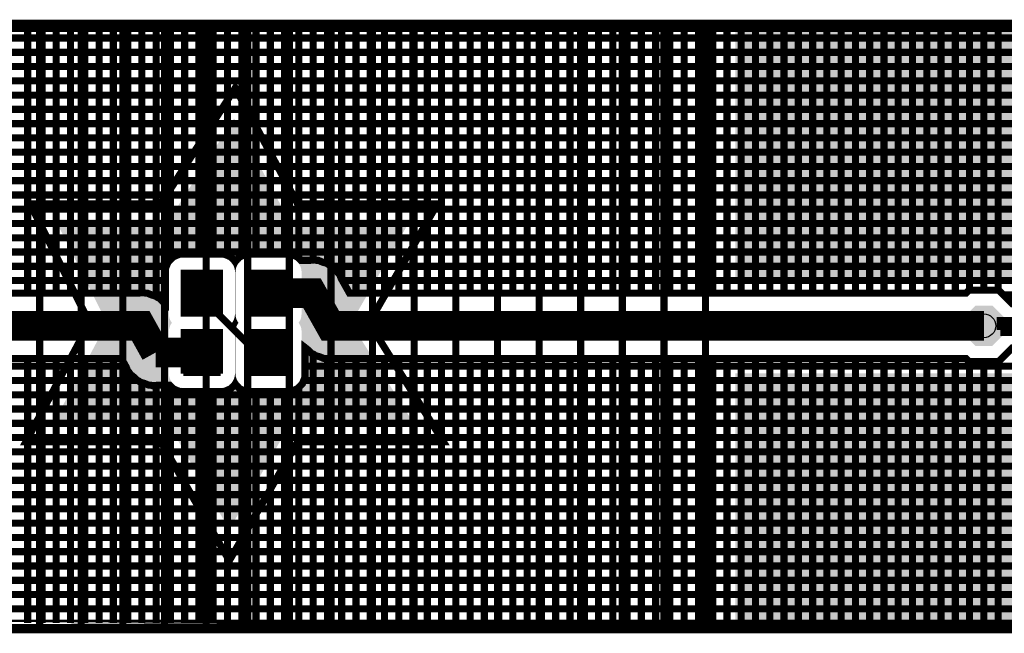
# Model space of a CAD drawing. Extents: x 0.4 to 16.2, y 0.4 to 3.5.
# Tile 2 of 29: x 1.4 to 3, y 0.4 to 1.4. Entities that reach past the tile are written whole.
import ezdxf

# ---------------------------------------------------------------- set-up
doc = ezdxf.new("R2010")
doc.units = 0
doc.layers.get('0').update_dxf_attribs({"linetype": 'CONTINUOUS'})
for name, color, linetype in [('2IN618_CMP', 7, 'CONTINUOUS'), ('2IN618_SOL', 4, 'CONTINUOUS'), ('2IN618_STC', 3, 'CONTINUOUS'), ('2IN618_STS', 10, 'CONTINUOUS'), ('3IN927_EXC', 13, 'CONTINUOUS'), ('LAYER_6', 5, 'CONTINUOUS')]:
    doc.layers.add(name, color=color, linetype=linetype)

# ---------------------------------------------------------------- blocks, each defined once
blk = doc.blocks.new('ROUND_23')
blk.add_circle((0, 0), 0.02)
blk = doc.blocks.new('RECTANGLE_1')
blk.add_solid([(0.0315, 0.0355), (0.0315, -0.0355), (-0.0315, 0.0355), (-0.0315, -0.0355)])
blk = doc.blocks.new('CUSTOM_2')
for points in [[(-0.03, 0.0124), (-0.0124, 0.03), (0.03, 0.0124), (0.0124, 0.03)], [(-0.03, -0.0124), (-0.03, 0.0124), (0.03, -0.0124), (0.03, 0.0124)], [(-0.0124, -0.03), (-0.03, -0.0124), (0.0124, -0.03), (0.03, -0.0124)]]:
    blk.add_solid(points)
blk = doc.blocks.new('CUSTOM_6')
for points in [[(-0.034, 0.0141), (-0.0141, 0.034), (0.034, 0.0141), (0.0141, 0.034)], [(-0.034, -0.0141), (-0.034, 0.0141), (0.034, -0.0141), (0.034, 0.0141)], [(-0.0141, -0.034), (-0.034, -0.0141), (0.0141, -0.034), (0.034, -0.0141)]]:
    blk.add_solid(points)
blk = doc.blocks.new('RECTANGLE_8')
blk.add_solid([(0.234, 0.21), (0.234, -0.21), (-0.234, 0.21), (-0.234, -0.21)])
blk = doc.blocks.new('CUSTOM_9')
for points in [[(-0.03, 0.0124), (-0.0124, 0.03), (0.03, 0.0124), (0.0124, 0.03)], [(-0.03, -0.0124), (-0.03, 0.0124), (0.03, -0.0124), (0.03, 0.0124)], [(-0.0124, -0.03), (-0.03, -0.0124), (0.0124, -0.03), (0.03, -0.0124)]]:
    blk.add_solid(points)
blk = doc.blocks.new('RECTANGLE_7')
blk.add_solid([(0.225, 0.21), (0.225, -0.21), (-0.225, 0.21), (-0.225, -0.21)])
blk = doc.blocks.new('CUSTOM_10')
for points in [[(-0.034, 0.0141), (-0.0141, 0.034), (0.034, 0.0141), (0.0141, 0.034)], [(-0.034, -0.0141), (-0.034, 0.0141), (0.034, -0.0141), (0.034, 0.0141)], [(-0.0141, -0.034), (-0.034, -0.0141), (0.0141, -0.034), (0.034, -0.0141)]]:
    blk.add_solid(points)

msp = doc.modelspace()

# ---------------------------------------------------------------- linework, layer by layer
at = {"layer": '2IN618_CMP'}
for points, const_width in [([(1.6258, 0.9732), (1.6024, 0.9732), (1.5952, 0.9762), (1.592, 0.9762), (1.5889, 0.9771), (1.5811, 0.9762), (0.5141, 0.9762), (0.5091, 0.9812), (0.4594, 0.9812), (0.4343, 0.956), (0.4343, 1.4212), (3.0523, 1.4212)], 0.012), ([(1.3943, 0.9762), (1.3943, 1.4212)], 0.012), ([(1.4183, 1.4212), (1.4183, 0.9762)], 0.012), ([(1.4423, 0.9762), (1.4423, 1.4212)], 0.012), ([(1.4663, 1.4212), (1.4663, 0.9762)], 0.012), ([(1.4903, 0.9762), (1.4903, 1.4212)], 0.012), ([(1.5143, 1.4212), (1.5143, 0.9762)], 0.012), ([(1.5383, 0.9762), (1.5383, 1.4212)], 0.012), ([(1.5623, 1.4212), (1.5623, 0.9762)], 0.012), ([(1.5863, 0.9768), (1.5863, 1.4212)], 0.012), ([(1.6103, 0.9707), (1.6103, 1.4212)], 0.012), ([(1.6343, 1.4212), (1.6343, 1.0326)], 0.012), ([(1.6583, 1.4212), (1.6583, 1.0417)], 0.012), ([(1.6823, 1.0417), (1.6823, 1.4212)], 0.012), ([(1.7063, 1.4212), (1.7063, 1.0417)], 0.012), ([(1.7303, 1.0394), (1.7303, 1.4212)], 0.012), ([(1.7543, 1.4212), (1.7543, 1.0385)], 0.012), ([(1.7783, 1.0417), (1.7783, 1.4212)], 0.012), ([(1.8023, 1.4212), (1.8023, 1.0417)], 0.012), ([(1.8263, 1.0417), (1.8263, 1.4212)], 0.012), ([(1.8503, 1.4212), (1.8503, 1.0346)], 0.012), ([(1.8743, 1.0318), (1.8743, 1.4212)], 0.012), ([(1.8983, 1.0257), (1.8983, 1.4212)], 0.012), ([(1.9223, 1.4212), (1.9223, 0.9995)], 0.012), ([(1.9463, 1.4212), (1.9463, 0.9762)], 0.012), ([(1.9703, 0.9762), (1.9703, 1.4212)], 0.012), ([(1.9943, 1.4212), (1.9943, 0.9762)], 0.012), ([(2.0183, 0.9762), (2.0183, 1.4212)], 0.012), ([(2.0423, 1.4212), (2.0423, 0.9762)], 0.012), ([(2.0663, 0.9762), (2.0663, 1.4212)], 0.012), ([(2.0903, 1.4212), (2.0903, 0.9762)], 0.012), ([(2.1143, 0.9762), (2.1143, 1.4212)], 0.012), ([(2.1383, 1.4212), (2.1383, 0.9762)], 0.012), ([(2.1623, 0.9762), (2.1623, 1.4212)], 0.012), ([(2.1863, 1.4212), (2.1863, 0.9762)], 0.012), ([(2.2103, 0.9762), (2.2103, 1.4212)], 0.012), ([(2.2343, 1.4212), (2.2343, 0.9762)], 0.012), ([(2.2583, 0.9762), (2.2583, 1.4212)], 0.012), ([(2.2823, 1.4212), (2.2823, 0.9762)], 0.012), ([(2.3063, 0.9762), (2.3063, 1.4212)], 0.012), ([(2.3303, 1.4212), (2.3303, 0.9762)], 0.012), ([(2.3543, 0.9762), (2.3543, 1.4212)], 0.012), ([(2.3783, 1.4212), (2.3783, 0.9762)], 0.012), ([(2.4023, 0.9762), (2.4023, 1.4212)], 0.012), ([(2.4263, 1.4212), (2.4263, 0.9762)], 0.012), ([(2.4503, 0.9762), (2.4503, 1.4212)], 0.012), ([(2.4743, 1.4212), (2.4743, 0.9762)], 0.012), ([(2.4983, 0.9762), (2.4983, 1.4212)], 0.012), ([(2.5223, 1.4212), (2.5223, 0.9762)], 0.012), ([(2.5463, 0.9762), (2.5463, 1.4212)], 0.012), ([(2.5703, 1.4212), (2.5703, 0.9762)], 0.012), ([(2.5943, 0.9762), (2.5943, 1.4212)], 0.012), ([(2.6183, 1.4212), (2.6183, 0.9762)], 0.012), ([(2.6423, 0.9762), (2.6423, 1.4212)], 0.012), ([(2.6663, 1.4212), (2.6663, 0.9762)], 0.012), ([(2.6903, 0.9762), (2.6903, 1.4212)], 0.012), ([(2.7143, 1.4212), (2.7143, 0.9762)], 0.012), ([(2.7383, 0.9762), (2.7383, 1.4212)], 0.012), ([(2.7623, 1.4212), (2.7623, 0.9762)], 0.012), ([(2.7863, 0.9762), (2.7863, 1.4212)], 0.012), ([(2.8103, 1.4212), (2.8103, 0.9762)], 0.012), ([(2.8343, 0.9762), (2.8343, 1.4212)], 0.012), ([(2.8583, 1.4212), (2.8583, 0.9762)], 0.012), ([(2.8823, 0.9762), (2.8823, 1.4212)], 0.012), ([(2.9063, 1.4212), (2.9063, 0.9762)], 0.012), ([(2.9303, 0.9762), (2.9303, 1.4212)], 0.012), ([(2.9543, 1.4212), (2.9543, 0.9762)], 0.012), ([(2.9783, 0.9812), (2.9783, 1.4212)], 0.012), ([(3.0023, 1.4212), (3.0023, 0.9812)], 0.012), ([(3.0263, 0.9812), (3.0263, 1.4212)], 0.012), ([(0.4343, 1.4052), (3.0523, 1.4052)], 0.012), ([(0.4343, 1.3812), (3.0523, 1.3812)], 0.012), ([(3.0523, 1.3572), (0.4343, 1.3572)], 0.012), ([(0.4343, 1.3332), (3.0523, 1.3332)], 0.012), ([(3.0523, 1.3092), (0.4343, 1.3092)], 0.012), ([(0.4343, 1.2852), (3.0523, 1.2852)], 0.012), ([(3.0523, 1.2612), (0.4343, 1.2612)], 0.012), ([(0.4343, 1.2372), (3.0523, 1.2372)], 0.012), ([(3.0523, 1.2132), (0.4343, 1.2132)], 0.012), ([(0.4343, 1.1892), (3.0523, 1.1892)], 0.012), ([(3.0523, 1.1652), (0.4343, 1.1652)], 0.012), ([(0.4343, 1.1412), (3.0523, 1.1412)], 0.012), ([(3.0523, 1.1172), (0.4343, 1.1172)], 0.012), ([(0.4343, 1.0932), (3.0523, 1.0932)], 0.012), ([(3.0523, 1.0692), (0.4343, 1.0692)], 0.012), ([(0.4343, 1.0452), (3.0523, 1.0452)], 0.012), ([(3.0523, 0.956), (3.0271, 0.9812), (2.9774, 0.9812), (2.9724, 0.9762), (1.9354, 0.9762), (1.9218, 1.0003), (1.9189, 1.0073), (1.9165, 1.0097), (1.9148, 1.0127), (1.9088, 1.0174), (1.9034, 1.0228), (1.9003, 1.0241), (1.8976, 1.0262), (1.8902, 1.0282), (1.8832, 1.0312), (1.8798, 1.0312), (1.8765, 1.0321), (1.8689, 1.0312), (1.8537, 1.0312), (1.8477, 1.0371), (1.8367, 1.0417), (1.7618, 1.0417), (1.7508, 1.0371), (1.7433, 1.0296), (1.7358, 1.0371), (1.7247, 1.0417), (1.6498, 1.0417), (1.6388, 1.0371), (1.6304, 1.0286), (1.6258, 1.0176), (1.6258, 0.9584), (1.6209, 0.9623), (1.6154, 0.9678), (1.6124, 0.969), (1.6099, 0.971), (1.6024, 0.9732)], 0.012), ([(1.6273, 1.0212), (0.4343, 1.0212)], 0.012), ([(3.0523, 1.0212), (1.905, 1.0212)], 0.012), ([(0.4343, 0.9972), (1.6258, 0.9972)], 0.012), ([(3.0023, 0.9212), (1.9033, 0.9212), (1.8723, 0.9762), (1.7993, 0.9762)], 0.05), ([(1.9236, 0.9972), (3.0523, 0.9972)], 0.012), ([(1.7993, 0.8762), (1.7843, 0.8712), (1.6843, 0.9712), (1.6873, 0.9762)], 0.012), ([(3.0523, 0.9732), (3.0351, 0.9732)], 0.012), ([(1.6093, 0.8762), (1.5843, 0.9212), (0.4843, 0.9212), (0.4843, 0.9172)], 0.05), ([(3.07, 0.93), (3.03, 0.93), (3.03, 0.92), (3.07, 0.92), (3.07, 0.91), (3.03, 0.91)], 0.012), ([(0.5141, 0.8662), (1.5519, 0.8662), (1.5597, 0.8522), (1.5626, 0.845), (1.5649, 0.8427), (1.5665, 0.8399), (1.5726, 0.835), (1.5781, 0.8295), (1.5811, 0.8283), (1.5836, 0.8263), (1.5911, 0.8241), (1.5983, 0.8212), (1.6016, 0.8212), (1.6047, 0.8203), (1.6124, 0.8212), (1.6329, 0.8212), (1.6388, 0.8152), (1.6498, 0.8107), (1.7247, 0.8107), (1.7358, 0.8152), (1.7433, 0.8227), (1.7508, 0.8152), (1.7618, 0.8107), (1.8367, 0.8107), (1.8477, 0.8152), (1.8562, 0.8237), (1.8607, 0.8347), (1.8607, 0.8846), (1.8667, 0.8799), (1.8721, 0.8745), (1.8753, 0.8732), (1.8779, 0.8711), (1.8853, 0.8691), (1.8923, 0.8662), (1.8957, 0.8662), (1.899, 0.8652), (1.9066, 0.8662), (2.9724, 0.8662), (2.9774, 0.8612), (3.0271, 0.8612), (3.0523, 0.8863)], 0.012), ([(1.6093, 0.8762), (1.6873, 0.8762)], 0.05), ([(1.8607, 0.8772), (1.8695, 0.8772)], 0.012), ([(1.8743, 0.8736), (1.8743, 0.4212)], 0.012), ([(1.3943, 0.4212), (1.3943, 0.8662)], 0.012), ([(1.4183, 0.8662), (1.4183, 0.4212)], 0.012), ([(1.4423, 0.4212), (1.4423, 0.8662)], 0.012), ([(1.4663, 0.8662), (1.4663, 0.4212)], 0.012), ([(1.4903, 0.4212), (1.4903, 0.8662)], 0.012), ([(1.5143, 0.8662), (1.5143, 0.4212)], 0.012), ([(1.5383, 0.8662), (1.5383, 0.4212)], 0.012), ([(1.8983, 0.4212), (1.8983, 0.8655)], 0.012), ([(1.9223, 0.8662), (1.9223, 0.4212)], 0.012), ([(1.9463, 0.4212), (1.9463, 0.8662)], 0.012), ([(1.9703, 0.8662), (1.9703, 0.4212)], 0.012), ([(1.9943, 0.4212), (1.9943, 0.8662)], 0.012), ([(2.0183, 0.8662), (2.0183, 0.4212)], 0.012), ([(2.0423, 0.4212), (2.0423, 0.8662)], 0.012), ([(2.0663, 0.8662), (2.0663, 0.4212)], 0.012), ([(2.0903, 0.4212), (2.0903, 0.8662)], 0.012), ([(2.1143, 0.8662), (2.1143, 0.4212)], 0.012), ([(2.1383, 0.4212), (2.1383, 0.8662)], 0.012), ([(2.1623, 0.8662), (2.1623, 0.4212)], 0.012), ([(2.1863, 0.4212), (2.1863, 0.8662)], 0.012), ([(2.2103, 0.8662), (2.2103, 0.4212)], 0.012), ([(2.2343, 0.4212), (2.2343, 0.8662)], 0.012), ([(2.2583, 0.8662), (2.2583, 0.4212)], 0.012), ([(2.2823, 0.4212), (2.2823, 0.8662)], 0.012), ([(2.3063, 0.8662), (2.3063, 0.4212)], 0.012), ([(2.3303, 0.4212), (2.3303, 0.8662)], 0.012), ([(2.3543, 0.8662), (2.3543, 0.4212)], 0.012), ([(2.3783, 0.4212), (2.3783, 0.8662)], 0.012), ([(2.4023, 0.8662), (2.4023, 0.4212)], 0.012), ([(2.4263, 0.4212), (2.4263, 0.8662)], 0.012), ([(2.4503, 0.8662), (2.4503, 0.4212)], 0.012), ([(2.4743, 0.4212), (2.4743, 0.8662)], 0.012), ([(2.4983, 0.8662), (2.4983, 0.4212)], 0.012), ([(2.5223, 0.4212), (2.5223, 0.8662)], 0.012), ([(2.5463, 0.8662), (2.5463, 0.4212)], 0.012), ([(2.5703, 0.4212), (2.5703, 0.8662)], 0.012), ([(2.5943, 0.8662), (2.5943, 0.4212)], 0.012), ([(2.6183, 0.4212), (2.6183, 0.8662)], 0.012), ([(2.6423, 0.8662), (2.6423, 0.4212)], 0.012), ([(2.6663, 0.4212), (2.6663, 0.8662)], 0.012), ([(2.6903, 0.8662), (2.6903, 0.4212)], 0.012), ([(2.7143, 0.4212), (2.7143, 0.8662)], 0.012), ([(2.7383, 0.8662), (2.7383, 0.4212)], 0.012), ([(2.7623, 0.4212), (2.7623, 0.8662)], 0.012), ([(2.7863, 0.8662), (2.7863, 0.4212)], 0.012), ([(2.8103, 0.4212), (2.8103, 0.8662)], 0.012), ([(2.8343, 0.8662), (2.8343, 0.4212)], 0.012), ([(2.8583, 0.4212), (2.8583, 0.8662)], 0.012), ([(2.8823, 0.8662), (2.8823, 0.4212)], 0.012), ([(2.9063, 0.4212), (2.9063, 0.8662)], 0.012), ([(2.9303, 0.8662), (2.9303, 0.4212)], 0.012), ([(2.9543, 0.4212), (2.9543, 0.8662)], 0.012), ([(2.9783, 0.8612), (2.9783, 0.4212)], 0.012), ([(3.0023, 0.4212), (3.0023, 0.8612)], 0.012), ([(3.0263, 0.8612), (3.0263, 0.4212)], 0.012), ([(1.5591, 0.8532), (0.4343, 0.8532)], 0.012), ([(1.5623, 0.4212), (1.5623, 0.8459)], 0.012), ([(3.0523, 0.8532), (1.8607, 0.8532)], 0.012), ([(1.579, 0.8292), (0.4343, 0.8292)], 0.012), ([(1.5863, 0.4212), (1.5863, 0.8255)], 0.012), ([(1.8584, 0.8292), (3.0523, 0.8292)], 0.012), ([(1.6103, 0.4212), (1.6103, 0.8209)], 0.012), ([(1.6343, 0.8198), (1.6343, 0.4212)], 0.012), ([(1.6583, 0.4212), (1.6583, 0.8107)], 0.012), ([(1.6823, 0.8107), (1.6823, 0.4212)], 0.012), ([(1.7063, 0.4212), (1.7063, 0.8107)], 0.012), ([(1.7303, 0.813), (1.7303, 0.4212)], 0.012), ([(1.7543, 0.4212), (1.7543, 0.8138)], 0.012), ([(1.7783, 0.8107), (1.7783, 0.4212)], 0.012), ([(1.8023, 0.4212), (1.8023, 0.8107)], 0.012), ([(1.8263, 0.8107), (1.8263, 0.4212)], 0.012), ([(1.8503, 0.4212), (1.8503, 0.8178)], 0.012), ([(0.4343, 0.8052), (3.0523, 0.8052)], 0.012), ([(3.0523, 0.7812), (0.4343, 0.7812)], 0.012), ([(0.4343, 0.7572), (3.0523, 0.7572)], 0.012), ([(3.0523, 0.7332), (0.4343, 0.7332)], 0.012), ([(0.4343, 0.7092), (3.0523, 0.7092)], 0.012), ([(3.0523, 0.6852), (0.4343, 0.6852)], 0.012), ([(0.4343, 0.6612), (3.0523, 0.6612)], 0.012), ([(3.0523, 0.6372), (0.4343, 0.6372)], 0.012), ([(0.4343, 0.6132), (3.0523, 0.6132)], 0.012), ([(3.0523, 0.5892), (0.4343, 0.5892)], 0.012), ([(0.4343, 0.5652), (3.0523, 0.5652)], 0.012), ([(3.0523, 0.5412), (0.4343, 0.5412)], 0.012), ([(0.4343, 0.5172), (3.0523, 0.5172)], 0.012), ([(3.0523, 0.4932), (0.4343, 0.4932)], 0.012), ([(0.4343, 0.4692), (3.0523, 0.4692)], 0.012), ([(3.0523, 0.4452), (0.4343, 0.4452)], 0.012), ([(0.4343, 0.4212), (3.0523, 0.4212), (0.4343, 0.4212)], 0.012)]:
    msp.add_lwpolyline(points, dxfattribs=dict(at, const_width=const_width))
at = {"layer": '2IN618_SOL', "const_width": 0.012}
for points in [[(1.4143, 0.4196), (1.4143, 1.4196)], [(1.4843, 1.4194), (1.4843, 0.4194)], [(1.5543, 0.4192), (1.5543, 1.4192)], [(1.6243, 1.419), (1.6243, 0.419)], [(1.6943, 0.4188), (1.6943, 1.4188)], [(1.7643, 1.4185), (1.7643, 0.4185)], [(1.8343, 0.4183), (1.8343, 1.4183)], [(1.9043, 1.4181), (1.9043, 0.4181)], [(1.9743, 0.4179), (1.9743, 1.4179)], [(2.0443, 1.4177), (2.0443, 0.4177)], [(2.1143, 0.4175), (2.1143, 1.4175)], [(2.1843, 1.4173), (2.1843, 0.4173)], [(2.2543, 0.4171), (2.2543, 1.4171)], [(2.3243, 1.4169), (2.3243, 0.4169)], [(2.3943, 0.4167), (2.3943, 1.4167)], [(2.4643, 1.4165), (2.4643, 0.4165)], [(2.5343, 0.4163), (2.5343, 1.4163)]]:
    msp.add_lwpolyline(points, dxfattribs=at)
at = {"layer": '2IN618_STC'}
for points, const_width in [([(1.3913, 0.7262), (1.4983, 0.9262), (1.3983, 1.1262), (1.6183, 1.1262), (1.7433, 1.3212), (1.8483, 1.1262), (2.0833, 1.1262), (1.9683, 0.9262), (2.0933, 0.7262), (1.8483, 0.7262), (1.7333, 0.5262), (1.6183, 0.7262), (1.3913, 0.7262)], 0.012), ([(1.7186, 0.9409), (1.656, 0.9409), (1.656, 1.0115), (1.7186, 1.0115), (1.7186, 0.9409)], 0.0085), ([(1.656, 1.0081), (1.7186, 1.0081)], 0.0085), ([(1.8306, 0.9409), (1.768, 0.9409), (1.768, 1.0115), (1.8306, 1.0115), (1.8306, 0.9409)], 0.0085), ([(1.768, 1.0081), (1.8306, 1.0081)], 0.0085), ([(1.7186, 0.9997), (1.656, 0.9997)], 0.0085), ([(1.656, 0.9913), (1.7186, 0.9913)], 0.0085), ([(1.8306, 0.9997), (1.768, 0.9997)], 0.0085), ([(1.768, 0.9913), (1.8306, 0.9913)], 0.0085), ([(1.7186, 0.9829), (1.656, 0.9829)], 0.0085), ([(1.656, 0.9745), (1.7186, 0.9745)], 0.0085), ([(1.8306, 0.9829), (1.768, 0.9829)], 0.0085), ([(1.768, 0.9745), (1.8306, 0.9745)], 0.0085), ([(1.7186, 0.9661), (1.656, 0.9661)], 0.0085), ([(1.656, 0.9577), (1.7186, 0.9577)], 0.0085), ([(1.8306, 0.9661), (1.768, 0.9661)], 0.0085), ([(1.768, 0.9577), (1.8306, 0.9577)], 0.0085), ([(1.7186, 0.9493), (1.656, 0.9493)], 0.0085), ([(1.8306, 0.9493), (1.768, 0.9493)], 0.0085), ([(1.656, 0.8409), (1.656, 0.9115), (1.7186, 0.9115), (1.7186, 0.8409)], 0.0085), ([(1.656, 0.9081), (1.7186, 0.9081)], 0.0085), ([(1.768, 0.8409), (1.768, 0.9115), (1.8306, 0.9115), (1.8306, 0.8409)], 0.0085), ([(1.768, 0.9081), (1.8306, 0.9081)], 0.0085), ([(1.7186, 0.8997), (1.656, 0.8997)], 0.0085), ([(1.656, 0.8913), (1.7186, 0.8913)], 0.0085), ([(1.8306, 0.8997), (1.768, 0.8997)], 0.0085), ([(1.768, 0.8913), (1.8306, 0.8913)], 0.0085), ([(1.7186, 0.8829), (1.656, 0.8829)], 0.0085), ([(1.656, 0.8745), (1.7186, 0.8745)], 0.0085), ([(1.8306, 0.8829), (1.768, 0.8829)], 0.0085), ([(1.768, 0.8745), (1.8306, 0.8745)], 0.0085), ([(1.7186, 0.8661), (1.656, 0.8661)], 0.0085), ([(1.656, 0.8577), (1.7186, 0.8577)], 0.0085), ([(1.8306, 0.8661), (1.768, 0.8661)], 0.0085), ([(1.768, 0.8577), (1.8306, 0.8577)], 0.0085), ([(1.7186, 0.8493), (1.656, 0.8493)], 0.0085), ([(1.656, 0.8409), (1.7186, 0.8409)], 0.0085), ([(1.8306, 0.8493), (1.768, 0.8493)], 0.0085), ([(1.768, 0.8409), (1.8306, 0.8409)], 0.0085)]:
    msp.add_lwpolyline(points, dxfattribs=dict(at, const_width=const_width))
for points in [[(1.6413, 1.1139), (1.7414, 1.27), (1.8254, 1.1139), (1.7414, 1.27)], [(1.6352, 1.1066), (1.6402, 1.1122), (1.8312, 1.1066), (1.8268, 1.1122)], [(1.6402, 1.1122), (1.6413, 1.1139), (1.8268, 1.1122), (1.8254, 1.1139)], [(1.4726, 1.0357), (1.4404, 1.1002), (2.0013, 1.0357), (2.0384, 1.1002)], [(1.6183, 1.1002), (1.6268, 1.1016), (1.8483, 1.1002), (1.8404, 1.1016)], [(1.6268, 1.1016), (1.6272, 1.1019), (1.8404, 1.1016), (1.8392, 1.1019)], [(1.6272, 1.1019), (1.6344, 1.1058), (1.8392, 1.1019), (1.8326, 1.1058)], [(1.6344, 1.1058), (1.6352, 1.1066), (1.8326, 1.1058), (1.8312, 1.1066)], [(1.4727, 1.0356), (1.4726, 1.0357), (1.6529, 1.0356), (1.656, 1.0357)], [(1.473, 1.035), (1.4727, 1.0356), (1.6498, 1.035), (1.6529, 1.0356)], [(1.4735, 1.034), (1.473, 1.035), (1.6469, 1.034), (1.6498, 1.035)], [(1.4742, 1.0326), (1.4735, 1.034), (1.6441, 1.0326), (1.6469, 1.034)], [(1.475, 1.0309), (1.4742, 1.0326), (1.6415, 1.0309), (1.6441, 1.0326)], [(1.476, 1.0289), (1.475, 1.0309), (1.6391, 1.0289), (1.6415, 1.0309)], [(1.4772, 1.0266), (1.476, 1.0289), (1.637, 1.0266), (1.6391, 1.0289)], [(1.7193, 1.0357), (1.7186, 1.0357), (1.7678, 1.0357), (1.768, 1.0357)], [(1.7213, 1.0356), (1.7193, 1.0357), (1.7649, 1.0356), (1.7678, 1.0357)], [(1.7224, 1.0354), (1.7213, 1.0356), (1.7644, 1.0354), (1.7649, 1.0356)], [(1.7246, 1.035), (1.7224, 1.0354), (1.7618, 1.035), (1.7644, 1.0354)], [(1.7254, 1.0348), (1.7246, 1.035), (1.7613, 1.0348), (1.7618, 1.035)], [(1.7276, 1.034), (1.7254, 1.0348), (1.7589, 1.034), (1.7613, 1.0348)], [(1.7284, 1.0337), (1.7276, 1.034), (1.7583, 1.0337), (1.7589, 1.034)], [(1.7304, 1.0326), (1.7284, 1.0337), (1.7561, 1.0326), (1.7583, 1.0337)], [(1.7311, 1.0323), (1.7304, 1.0326), (1.7555, 1.0323), (1.7561, 1.0326)], [(1.7331, 1.0309), (1.7311, 1.0323), (1.7535, 1.0309), (1.7555, 1.0323)], [(1.7337, 1.0305), (1.7331, 1.0309), (1.753, 1.0305), (1.7535, 1.0309)], [(1.7354, 1.0289), (1.7337, 1.0305), (1.7511, 1.0289), (1.753, 1.0305)], [(1.736, 1.0284), (1.7354, 1.0289), (1.7507, 1.0284), (1.7511, 1.0289)], [(1.7375, 1.0266), (1.736, 1.0284), (1.749, 1.0266), (1.7507, 1.0284)], [(1.8344, 1.0354), (1.8313, 1.0357), (2.0011, 1.0354), (2.0013, 1.0357)], [(1.8374, 1.0348), (1.8344, 1.0354), (2.0007, 1.0348), (2.0011, 1.0354)], [(1.8404, 1.0337), (1.8374, 1.0348), (2.0001, 1.0337), (2.0007, 1.0348)], [(1.8431, 1.0323), (1.8404, 1.0337), (1.9993, 1.0323), (2.0001, 1.0337)], [(1.8457, 1.0305), (1.8431, 1.0323), (1.9983, 1.0305), (1.9993, 1.0323)], [(1.848, 1.0284), (1.8457, 1.0305), (1.9971, 1.0284), (1.9983, 1.0305)], [(1.85, 1.026), (1.848, 1.0284), (1.9957, 1.026), (1.9971, 1.0284)], [(1.4785, 1.024), (1.4772, 1.0266), (1.6352, 1.024), (1.637, 1.0266)], [(1.4798, 1.0213), (1.4785, 1.024), (1.6338, 1.0213), (1.6352, 1.024)], [(1.4813, 1.0183), (1.4798, 1.0213), (1.6327, 1.0183), (1.6338, 1.0213)], [(1.4828, 1.0153), (1.4813, 1.0183), (1.6321, 1.0153), (1.6327, 1.0183)], [(1.4844, 1.0122), (1.4828, 1.0153), (1.6318, 1.0122), (1.6321, 1.0153)], [(1.4847, 1.0115), (1.4844, 1.0122), (1.6318, 1.0115), (1.6318, 1.0122)], [(1.52, 0.9409), (1.4847, 1.0115), (1.6318, 0.9409), (1.6318, 1.0115)], [(1.738, 1.026), (1.7375, 1.0266), (1.7486, 1.026), (1.749, 1.0266)], [(1.7393, 1.024), (1.738, 1.026), (1.7472, 1.024), (1.7486, 1.026)], [(1.7397, 1.0234), (1.7393, 1.024), (1.7469, 1.0234), (1.7472, 1.024)], [(1.7408, 1.0213), (1.7397, 1.0234), (1.7458, 1.0213), (1.7469, 1.0234)], [(1.7411, 1.0206), (1.7408, 1.0213), (1.7456, 1.0206), (1.7458, 1.0213)], [(1.7418, 1.0183), (1.7411, 1.0206), (1.7447, 1.0183), (1.7456, 1.0206)], [(1.7421, 1.0177), (1.7418, 1.0183), (1.7446, 1.0177), (1.7447, 1.0183)], [(1.7425, 1.0153), (1.7421, 1.0177), (1.7441, 1.0153), (1.7446, 1.0177)], [(1.7427, 1.0146), (1.7425, 1.0153), (1.744, 1.0146), (1.7441, 1.0153)], [(1.7428, 1.0122), (1.7427, 1.0146), (1.7438, 1.0122), (1.744, 1.0146)], [(1.7429, 1.0115), (1.7428, 1.0122), (1.7437, 1.0115), (1.7438, 1.0122)], [(1.7429, 1.0081), (1.7429, 1.0115), (1.7437, 1.0081), (1.7437, 1.0115)], [(1.8517, 1.0234), (1.85, 1.026), (1.9942, 1.0234), (1.9957, 1.026)], [(1.8531, 1.0206), (1.8517, 1.0234), (1.9926, 1.0206), (1.9942, 1.0234)], [(1.8541, 1.0177), (1.8531, 1.0206), (1.9909, 1.0177), (1.9926, 1.0206)], [(1.8547, 1.0146), (1.8541, 1.0177), (1.9891, 1.0146), (1.9909, 1.0177)], [(1.8548, 1.0115), (1.8547, 1.0146), (1.9874, 1.0115), (1.9891, 1.0146)], [(1.8548, 1.0115), (1.8548, 1.0115), (1.9873, 1.0115), (1.9874, 1.0115)], [(1.8548, 1.0081), (1.8548, 1.0115), (1.9854, 1.0081), (1.9873, 1.0115)], [(1.7429, 0.9997), (1.7429, 1.0081), (1.7437, 0.9997), (1.7437, 1.0081)], [(1.7429, 0.9913), (1.7429, 0.9997), (1.7437, 0.9913), (1.7437, 0.9997)], [(1.8548, 0.9997), (1.8548, 1.0081), (1.9806, 0.9997), (1.9854, 1.0081)], [(1.8548, 0.9913), (1.8548, 0.9997), (1.9757, 0.9913), (1.9806, 0.9997)], [(1.7429, 0.9829), (1.7429, 0.9913), (1.7437, 0.9829), (1.7437, 0.9913)], [(1.7429, 0.9745), (1.7429, 0.9829), (1.7437, 0.9745), (1.7437, 0.9829)], [(1.8548, 0.9829), (1.8548, 0.9913), (1.9709, 0.9829), (1.9757, 0.9913)], [(1.8548, 0.9745), (1.8548, 0.9829), (1.9661, 0.9745), (1.9709, 0.9829)], [(1.7429, 0.9661), (1.7429, 0.9745), (1.7437, 0.9661), (1.7437, 0.9745)], [(1.7429, 0.9577), (1.7429, 0.9661), (1.7437, 0.9577), (1.7437, 0.9661)], [(1.8548, 0.9661), (1.8548, 0.9661), (1.9612, 0.9661), (1.9613, 0.9661)], [(1.8548, 0.9661), (1.8548, 0.9745), (1.9613, 0.9661), (1.9661, 0.9745)], [(1.8548, 0.9577), (1.8548, 0.9661), (1.9564, 0.9577), (1.9612, 0.9661)], [(1.7429, 0.9493), (1.7429, 0.9577), (1.7437, 0.9493), (1.7437, 0.9577)], [(1.7429, 0.9409), (1.7429, 0.9493), (1.7437, 0.9409), (1.7437, 0.9493)], [(1.8548, 0.9493), (1.8548, 0.9577), (1.9516, 0.9493), (1.9564, 0.9577)], [(1.8548, 0.9409), (1.8548, 0.9493), (1.9468, 0.9409), (1.9516, 0.9493)], [(1.5216, 0.9378), (1.52, 0.9409), (1.6319, 0.9378), (1.6318, 0.9409)], [(1.5225, 0.9347), (1.5216, 0.9378), (1.6325, 0.9347), (1.6319, 0.9378)], [(1.5235, 0.9318), (1.5225, 0.9347), (1.6335, 0.9318), (1.6325, 0.9347)], [(1.524, 0.93), (1.5235, 0.9318), (1.6344, 0.93), (1.6335, 0.9318)], [(1.524, 0.929), (1.524, 0.93), (1.6349, 0.929), (1.6344, 0.93)], [(1.524, 0.9262), (1.524, 0.929), (1.6367, 0.9262), (1.6349, 0.929)], [(1.7379, 0.9262), (1.7396, 0.9288), (1.7487, 0.9262), (1.747, 0.9288)], [(1.7396, 0.9288), (1.7397, 0.929), (1.747, 0.9288), (1.7469, 0.929)], [(1.7397, 0.929), (1.741, 0.9316), (1.7469, 0.929), (1.7456, 0.9316)], [(1.741, 0.9316), (1.7411, 0.9318), (1.7456, 0.9316), (1.7455, 0.9318)], [(1.7411, 0.9318), (1.742, 0.9345), (1.7455, 0.9318), (1.7446, 0.9345)], [(1.742, 0.9347), (1.7426, 0.9376), (1.7445, 0.9347), (1.744, 0.9376)], [(1.742, 0.9345), (1.742, 0.9347), (1.7446, 0.9345), (1.7445, 0.9347)], [(1.7426, 0.9378), (1.7429, 0.9409), (1.7439, 0.9378), (1.7437, 0.9409)], [(1.7426, 0.9376), (1.7426, 0.9378), (1.744, 0.9376), (1.7439, 0.9378)], [(1.8499, 0.9262), (1.8516, 0.9288), (1.9427, 0.9262), (1.9427, 0.9288)], [(1.8516, 0.9288), (1.8524, 0.9304), (1.9427, 0.9288), (1.9426, 0.9304)], [(1.8524, 0.9304), (1.853, 0.9316), (1.9426, 0.9304), (1.9431, 0.9316)], [(1.853, 0.9316), (1.854, 0.9345), (1.9431, 0.9316), (1.9441, 0.9345)], [(1.854, 0.9345), (1.8546, 0.9376), (1.9441, 0.9345), (1.9452, 0.9376)], [(1.8546, 0.9376), (1.8547, 0.9392), (1.9452, 0.9376), (1.9458, 0.9392)], [(1.8547, 0.9392), (1.8548, 0.9409), (1.9458, 0.9392), (1.9468, 0.9409)], [(1.4822, 0.8409), (1.5199, 0.9115), (1.6318, 0.8409), (1.6318, 0.9115)], [(1.5199, 0.9115), (1.5212, 0.9139), (1.6318, 0.9115), (1.6319, 0.9139)], [(1.5212, 0.9139), (1.5215, 0.9148), (1.6319, 0.9139), (1.632, 0.9148)], [(1.5215, 0.9148), (1.5226, 0.9179), (1.632, 0.9148), (1.6326, 0.9179)], [(1.5226, 0.9179), (1.5236, 0.9208), (1.6326, 0.9179), (1.6336, 0.9208)], [(1.5236, 0.9208), (1.5239, 0.9217), (1.6336, 0.9208), (1.6341, 0.9217)], [(1.5239, 0.9236), (1.524, 0.9262), (1.635, 0.9236), (1.6367, 0.9262)], [(1.5239, 0.9217), (1.5239, 0.9236), (1.6341, 0.9217), (1.635, 0.9236)], [(1.7396, 0.9236), (1.7379, 0.9262), (1.747, 0.9236), (1.7487, 0.9262)], [(1.7397, 0.9234), (1.7396, 0.9236), (1.7469, 0.9234), (1.747, 0.9236)], [(1.741, 0.9208), (1.7397, 0.9234), (1.7456, 0.9208), (1.7469, 0.9234)], [(1.7411, 0.9206), (1.741, 0.9208), (1.7455, 0.9206), (1.7456, 0.9208)], [(1.742, 0.9179), (1.7411, 0.9206), (1.7446, 0.9179), (1.7455, 0.9206)], [(1.7421, 0.9177), (1.742, 0.9179), (1.7446, 0.9177), (1.7446, 0.9179)], [(1.7426, 0.9148), (1.7421, 0.9177), (1.744, 0.9148), (1.7446, 0.9177)], [(1.7427, 0.9146), (1.7426, 0.9148), (1.744, 0.9146), (1.744, 0.9148)], [(1.7429, 0.9115), (1.7427, 0.9146), (1.7437, 0.9115), (1.744, 0.9146)], [(1.7429, 0.9081), (1.7429, 0.9115), (1.7437, 0.9081), (1.7437, 0.9115)], [(1.8517, 0.9234), (1.8499, 0.9262), (1.9428, 0.9234), (1.9427, 0.9262)], [(1.8529, 0.9211), (1.8517, 0.9234), (1.9428, 0.9211), (1.9428, 0.9234)], [(1.8531, 0.9206), (1.8529, 0.9211), (1.943, 0.9206), (1.9428, 0.9211)], [(1.8541, 0.9177), (1.8531, 0.9206), (1.9442, 0.9177), (1.943, 0.9206)], [(1.8547, 0.9146), (1.8541, 0.9177), (1.9454, 0.9146), (1.9442, 0.9177)], [(1.8548, 0.9124), (1.8547, 0.9146), (1.9463, 0.9124), (1.9454, 0.9146)], [(1.8548, 0.9115), (1.8548, 0.9124), (1.9468, 0.9115), (1.9463, 0.9124)], [(1.8548, 0.9081), (1.8548, 0.9115), (1.949, 0.9081), (1.9468, 0.9115)], [(1.7429, 0.8997), (1.7429, 0.9081), (1.7437, 0.8997), (1.7437, 0.9081)], [(1.7429, 0.8913), (1.7429, 0.8997), (1.7437, 0.8913), (1.7437, 0.8997)], [(1.8548, 0.8997), (1.8548, 0.9081), (1.9542, 0.8997), (1.949, 0.9081)], [(1.8548, 0.8913), (1.8548, 0.8997), (1.9594, 0.8913), (1.9542, 0.8997)], [(1.7429, 0.8829), (1.7429, 0.8913), (1.7437, 0.8829), (1.7437, 0.8913)], [(1.7429, 0.8745), (1.7429, 0.8829), (1.7437, 0.8745), (1.7437, 0.8829)], [(1.8548, 0.8913), (1.8548, 0.8913), (1.9595, 0.8913), (1.9594, 0.8913)], [(1.8548, 0.8829), (1.8548, 0.8913), (1.9647, 0.8829), (1.9595, 0.8913)], [(1.8548, 0.8745), (1.8548, 0.8829), (1.9699, 0.8745), (1.9647, 0.8829)], [(1.7429, 0.8661), (1.7429, 0.8745), (1.7437, 0.8661), (1.7437, 0.8745)], [(1.7429, 0.8577), (1.7429, 0.8661), (1.7437, 0.8577), (1.7437, 0.8661)], [(1.8548, 0.8745), (1.8548, 0.8745), (1.97, 0.8745), (1.9699, 0.8745)], [(1.8548, 0.8661), (1.8548, 0.8745), (1.9752, 0.8661), (1.97, 0.8745)], [(1.8548, 0.8577), (1.8548, 0.8661), (1.9804, 0.8577), (1.9752, 0.8661)], [(1.7429, 0.8493), (1.7429, 0.8577), (1.7437, 0.8493), (1.7437, 0.8577)], [(1.7429, 0.8409), (1.7429, 0.8493), (1.7437, 0.8409), (1.7437, 0.8493)], [(1.8548, 0.8577), (1.8548, 0.8577), (1.9805, 0.8577), (1.9804, 0.8577)], [(1.8548, 0.8493), (1.8548, 0.8577), (1.9857, 0.8493), (1.9805, 0.8577)], [(1.8548, 0.8409), (1.8548, 0.8493), (1.9909, 0.8409), (1.9857, 0.8493)], [(1.4744, 0.8264), (1.4758, 0.829), (1.6366, 0.8264), (1.6349, 0.829)], [(1.4758, 0.829), (1.4773, 0.8318), (1.6349, 0.829), (1.6335, 0.8318)], [(1.4773, 0.8318), (1.4789, 0.8347), (1.6335, 0.8318), (1.6325, 0.8347)], [(1.4789, 0.8347), (1.4805, 0.8378), (1.6325, 0.8347), (1.6319, 0.8378)], [(1.4805, 0.8378), (1.4822, 0.8409), (1.6319, 0.8378), (1.6318, 0.8409)], [(1.738, 0.8264), (1.7394, 0.8284), (1.7486, 0.8264), (1.7473, 0.8284)], [(1.7394, 0.8284), (1.7397, 0.829), (1.7473, 0.8284), (1.7469, 0.829)], [(1.7397, 0.829), (1.7408, 0.8311), (1.7469, 0.829), (1.7458, 0.8311)], [(1.7408, 0.8311), (1.741, 0.8318), (1.7458, 0.8311), (1.7455, 0.8318)], [(1.741, 0.8318), (1.7419, 0.8341), (1.7455, 0.8318), (1.7448, 0.8341)], [(1.7419, 0.8341), (1.742, 0.8347), (1.7448, 0.8341), (1.7445, 0.8347)], [(1.742, 0.8347), (1.7425, 0.8371), (1.7445, 0.8347), (1.7441, 0.8371)], [(1.7425, 0.8371), (1.7426, 0.8378), (1.7441, 0.8371), (1.7439, 0.8378)], [(1.7426, 0.8378), (1.7428, 0.8402), (1.7439, 0.8378), (1.7438, 0.8402)], [(1.7428, 0.8402), (1.7429, 0.8409), (1.7438, 0.8402), (1.7437, 0.8409)], [(1.8496, 0.8258), (1.8514, 0.8284), (2.0004, 0.8258), (1.9988, 0.8284)], [(1.8514, 0.8284), (1.8528, 0.8311), (1.9988, 0.8284), (1.9971, 0.8311)], [(1.8528, 0.8311), (1.8539, 0.8341), (1.9971, 0.8311), (1.9952, 0.8341)], [(1.8539, 0.8341), (1.8545, 0.8371), (1.9952, 0.8341), (1.9933, 0.8371)], [(1.8545, 0.8371), (1.8548, 0.8402), (1.9933, 0.8371), (1.9914, 0.8402)], [(1.8548, 0.8402), (1.8548, 0.8409), (1.9914, 0.8402), (1.991, 0.8409)], [(1.8548, 0.8409), (1.8548, 0.8409), (1.991, 0.8409), (1.9909, 0.8409)], [(1.4347, 0.7522), (1.4692, 0.8166), (2.0464, 0.7522), (2.0061, 0.8166)], [(1.4692, 0.8167), (1.4693, 0.817), (1.6553, 0.8167), (1.6522, 0.817)], [(1.4692, 0.8166), (1.4692, 0.8167), (1.656, 0.8166), (1.6553, 0.8167)], [(1.4693, 0.817), (1.4697, 0.8176), (1.6522, 0.817), (1.6492, 0.8176)], [(1.4697, 0.8176), (1.4703, 0.8187), (1.6492, 0.8176), (1.6462, 0.8187)], [(1.4703, 0.8187), (1.471, 0.8201), (1.6462, 0.8187), (1.6435, 0.8201)], [(1.471, 0.8201), (1.472, 0.8219), (1.6435, 0.8201), (1.6409, 0.8219)], [(1.472, 0.8219), (1.4731, 0.824), (1.6409, 0.8219), (1.6386, 0.824)], [(1.4731, 0.824), (1.4744, 0.8264), (1.6386, 0.824), (1.6366, 0.8264)], [(1.7186, 0.8166), (1.7188, 0.8167), (1.768, 0.8166), (1.7673, 0.8167)], [(1.7188, 0.8167), (1.7217, 0.8168), (1.7673, 0.8167), (1.7653, 0.8168)], [(1.7217, 0.8168), (1.7222, 0.817), (1.7653, 0.8168), (1.7642, 0.817)], [(1.7222, 0.817), (1.7248, 0.8174), (1.7642, 0.817), (1.762, 0.8174)], [(1.7248, 0.8174), (1.7253, 0.8176), (1.762, 0.8174), (1.7612, 0.8176)], [(1.7253, 0.8176), (1.7277, 0.8184), (1.7612, 0.8176), (1.759, 0.8184)], [(1.7277, 0.8184), (1.7283, 0.8187), (1.759, 0.8184), (1.7582, 0.8187)], [(1.7283, 0.8187), (1.7305, 0.8198), (1.7582, 0.8187), (1.7562, 0.8198)], [(1.7305, 0.8198), (1.7311, 0.8201), (1.7562, 0.8198), (1.7555, 0.8201)], [(1.7311, 0.8201), (1.7331, 0.8215), (1.7555, 0.8201), (1.7535, 0.8215)], [(1.7331, 0.8215), (1.7336, 0.8219), (1.7535, 0.8215), (1.7529, 0.8219)], [(1.7336, 0.8219), (1.7355, 0.8235), (1.7529, 0.8219), (1.7512, 0.8235)], [(1.7355, 0.8235), (1.7359, 0.824), (1.7512, 0.8235), (1.7506, 0.824)], [(1.7359, 0.824), (1.7376, 0.8258), (1.7506, 0.824), (1.7491, 0.8258)], [(1.7376, 0.8258), (1.738, 0.8264), (1.7491, 0.8258), (1.7486, 0.8264)], [(1.8306, 0.8166), (1.8337, 0.8168), (2.0061, 0.8166), (2.006, 0.8168)], [(1.8337, 0.8168), (1.8368, 0.8174), (2.006, 0.8168), (2.0056, 0.8174)], [(1.8368, 0.8174), (1.8397, 0.8184), (2.0056, 0.8174), (2.005, 0.8184)], [(1.8397, 0.8184), (1.8425, 0.8198), (2.005, 0.8184), (2.0042, 0.8198)], [(1.8425, 0.8198), (1.8451, 0.8215), (2.0042, 0.8198), (2.0031, 0.8215)], [(1.8451, 0.8215), (1.8475, 0.8235), (2.0031, 0.8215), (2.0018, 0.8235)], [(1.8475, 0.8235), (1.8496, 0.8258), (2.0018, 0.8235), (2.0004, 0.8258)], [(1.6272, 0.7506), (1.6183, 0.7522), (1.8394, 0.7506), (1.8483, 0.7522)], [(1.635, 0.7461), (1.6272, 0.7506), (1.8316, 0.7461), (1.8394, 0.7506)], [(1.6408, 0.7392), (1.635, 0.7461), (1.8258, 0.7392), (1.8316, 0.7461)], [(1.7333, 0.5784), (1.6408, 0.7392), (1.7333, 0.5784), (1.8258, 0.7392)]]:
    msp.add_solid(points, dxfattribs=at)
at = {"layer": 'LAYER_6', "const_width": 0.012}
msp.add_lwpolyline([(0.42, 0.41), (16.15, 0.41), (16.15, 1.43), (0.42, 1.43), (0.42, 0.41)], dxfattribs=at)

# ---------------------------------------------------------------- block references
at = {"layer": '2IN618_CMP'}
for name, p in [('RECTANGLE_1', (1.6873, 0.9762)), ('RECTANGLE_1', (1.7993, 0.9762)), ('CUSTOM_2', (3.0023, 0.9212)), ('RECTANGLE_1', (1.6873, 0.8762)), ('RECTANGLE_1', (1.7993, 0.8762))]:
    msp.add_blockref(name, p, dxfattribs=at)
at = {"layer": '2IN618_SOL'}
for name, p in [('RECTANGLE_8', (2.8183, 1.2112)), ('CUSTOM_9', (3.0023, 0.9212)), ('RECTANGLE_8', (2.8183, 0.6312))]:
    msp.add_blockref(name, p, dxfattribs=at)
at = {"layer": '2IN618_STC'}
msp.add_blockref('CUSTOM_6', (3.0023, 0.9212), dxfattribs=at)
at = {"layer": '2IN618_STS'}
for name, p in [('RECTANGLE_7', (2.8093, 1.2112)), ('CUSTOM_10', (3.0023, 0.9212)), ('RECTANGLE_7', (2.8093, 0.6312))]:
    msp.add_blockref(name, p, dxfattribs=at)
at = {"layer": '3IN927_EXC'}
msp.add_blockref('ROUND_23', (3.0023, 0.9212), dxfattribs=at)

doc.saveas('drawing.dxf')
